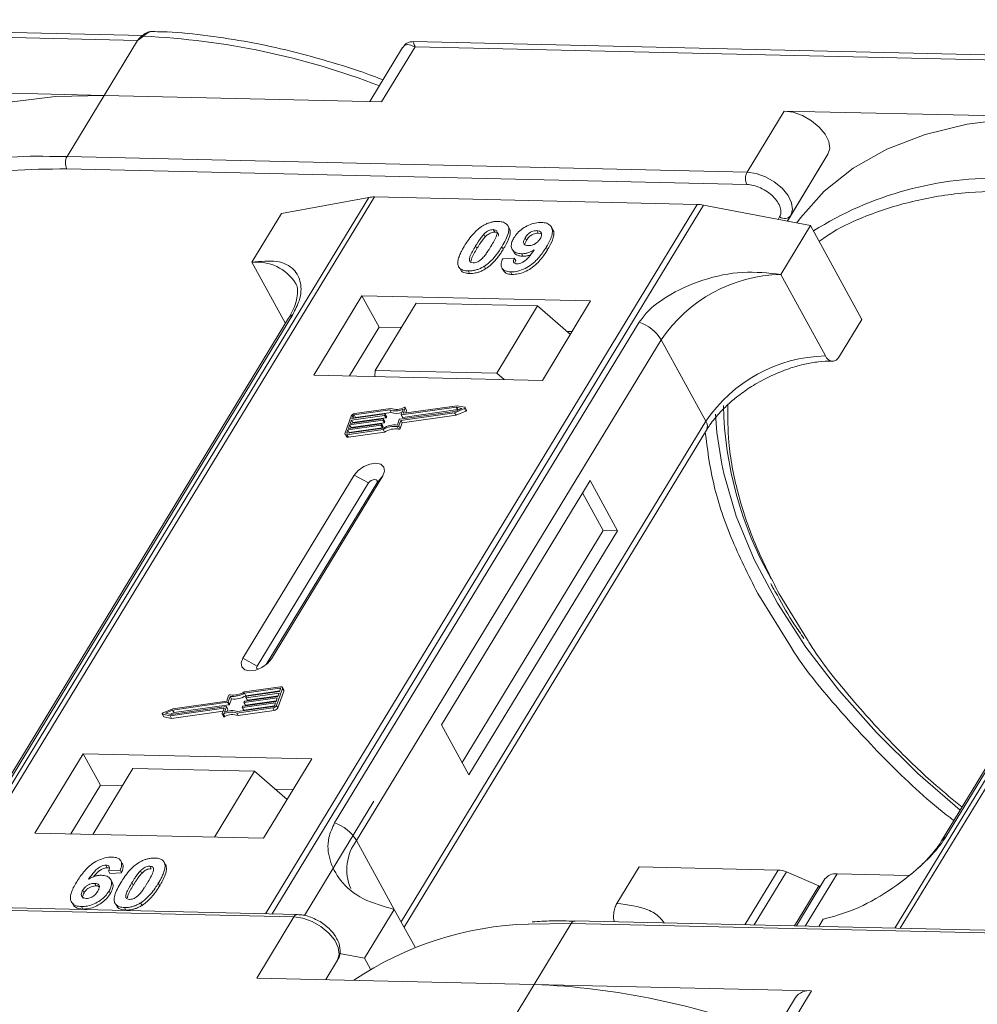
# Model space of a CAD drawing. Header units: millimetres. Extents: x -797 to 677, y 79 to 1112.
# Tile 59 of 75: x 270 to 318, y 879 to 928. Entities that reach past the tile are written whole.
import ezdxf

# ---------------------------------------------------------------- set-up
doc = ezdxf.new("R2010")
doc.units = ezdxf.units.MM

msp = doc.modelspace()

# ---------------------------------------------------------------- linework, layer by layer
at = {"color": 7, "linetype": 'Continuous', "lineweight": 15}
for p, q in [((276.459, 927.389), (241.923, 928.182)), ((242.02, 927.922), (276.203, 927.138)), ((276.203, 927.138), (274.522, 924.375)), ((276.502, 927.348), (276.203, 927.138)), ((324.586, 926.285), (290.049, 927.078)), ((289.52, 926.78), (287.871, 924.069)), ((288.466, 924.055), (290.147, 926.818)), ((290.147, 926.818), (324.33, 926.033)), ((274.522, 924.375), (260.579, 924.695)), ((272.655, 921.306), (274.522, 924.375)), ((274.522, 924.375), (288.466, 924.055)), ((308.705, 923.591), (306.838, 920.522)), ((322.649, 923.271), (308.705, 923.591)), ((272.655, 921.306), (271.767, 921.312)), ((306.838, 920.522), (272.655, 921.306)), ((310.899, 921.416), (308.856, 918.057)), ((309.031, 918.347), (310.899, 921.416)), ((272.641, 920.684), (306.824, 919.9)), ((287.819, 919.25), (266.138, 883.62)), ((266.408, 883.614), (288.104, 919.271)), ((283.441, 918.445), (287.819, 919.25)), ((288.104, 919.271), (304.321, 918.899)), ((304.321, 918.899), (282.624, 883.242)), ((282.957, 883.235), (304.637, 918.864)), ((304.637, 918.864), (310.019, 917.835)), ((283.441, 918.445), (281.947, 915.989)), ((308.469, 918.268), (308.394, 918.146)), ((308.855, 918.057), (309.031, 918.347)), ((335.945, 918.146), (314.265, 882.516)), ((314.534, 882.51), (336.231, 918.167)), ((294.08, 917.631), (294.149, 917.505)), ((294.878, 917.702), (294.809, 917.828)), ((296.335, 917.455), (296.266, 917.581)), ((297.065, 917.636), (296.996, 917.763)), ((308.525, 915.38), (310.019, 917.835)), ((310.019, 917.835), (312.605, 913.107)), ((293.608, 917.397), (293.677, 917.271)), ((295.68, 917.222), (295.749, 917.096)), ((296.335, 917.455), (296.462, 917.429)), ((293.186, 916.807), (293.255, 916.681)), ((294.579, 916.645), (294.51, 916.771)), ((295.026, 916.642), (295.095, 916.516)), ((296.802, 916.616), (296.733, 916.742)), ((294.551, 916.163), (295.135, 916.202)), ((295.135, 916.202), (295.204, 916.076)), ((295.491, 916.418), (295.56, 916.292)), ((281.947, 915.989), (283.63, 912.915)), ((292.391, 915.691), (292.46, 915.564)), ((293.623, 915.788), (293.692, 915.662)), ((294.515, 915.698), (294.584, 915.572)), ((292.816, 915.554), (292.885, 915.427)), ((294.949, 915.505), (295.018, 915.378)), ((310.766, 911.282), (308.525, 915.38)), ((287.478, 914.307), (285.051, 910.317)), ((298.971, 914.043), (287.478, 914.307)), ((287.478, 914.307), (288.341, 912.731)), ((290.201, 913.933), (288.147, 910.557)), ((296.306, 913.793), (290.201, 913.933)), ((294.252, 910.417), (296.306, 913.793)), ((296.306, 913.793), (297.951, 912.366)), ((296.544, 910.053), (298.971, 914.043)), ((283.794, 913.184), (268.481, 888.019)), ((268.695, 888.205), (284.008, 913.371)), ((311.485, 911.266), (312.605, 913.107)), ((301.412, 912.971), (286.099, 887.806)), ((288.341, 912.731), (286.847, 910.276)), ((289.454, 912.705), (288.341, 912.731)), ((298.037, 912.508), (297.78, 912.514)), ((316.822, 887.101), (332.135, 912.267)), ((287.207, 886.929), (302.52, 912.094)), ((304.762, 907.997), (302.52, 912.094)), ((331.92, 912.08), (316.607, 886.914)), ((285.051, 910.317), (296.544, 910.053)), ((288.147, 910.557), (288.123, 910.247)), ((294.252, 910.417), (288.147, 910.557)), ((294.62, 910.097), (294.252, 910.417)), ((292.22, 908.707), (289.461, 908.315)), ((289.561, 908.414), (289.653, 908.67)), ((292.264, 908.781), (289.578, 908.399)), ((289.722, 908.562), (289.653, 908.689)), ((289.653, 908.67), (289.722, 908.544)), ((292.505, 908.647), (292.22, 908.707)), ((292.289, 908.581), (292.22, 908.707)), ((292.652, 908.698), (292.264, 908.781)), ((292.737, 908.562), (292.668, 908.688)), ((286.933, 908.259), (286.627, 907.408)), ((288.608, 908.295), (286.948, 908.059)), ((286.973, 908.13), (288.634, 908.366)), ((287.024, 908.272), (286.973, 908.13)), ((287.017, 907.933), (288.677, 908.169)), ((287.093, 908.147), (287.024, 908.272)), ((288.871, 908.568), (287.083, 908.314)), ((287.083, 908.314), (287.152, 908.188)), ((288.925, 908.643), (287.108, 908.385)), ((287.152, 908.188), (288.94, 908.442)), ((288.677, 908.169), (288.608, 908.295)), ((288.65, 908.352), (288.638, 908.316)), ((288.707, 908.19), (288.638, 908.316)), ((288.719, 908.235), (288.65, 908.361)), ((288.719, 908.225), (288.65, 908.352)), ((288.707, 908.19), (288.719, 908.225)), ((288.94, 908.442), (288.871, 908.568)), ((289.384, 908.102), (292.144, 908.494)), ((289.427, 908.041), (292.137, 908.426)), ((289.444, 908.33), (289.542, 908.604)), ((289.444, 908.32), (289.513, 908.194)), ((289.529, 908.189), (289.461, 908.315)), ((289.496, 907.915), (292.206, 908.3)), ((289.529, 908.189), (292.289, 908.581)), ((289.569, 908.399), (289.561, 908.414)), ((289.675, 908.413), (289.722, 908.544)), ((292.137, 908.426), (292.628, 908.633)), ((292.206, 908.3), (292.137, 908.426)), ((292.144, 908.494), (292.505, 908.647)), ((292.206, 908.3), (292.697, 908.507)), ((292.289, 908.581), (292.329, 908.572)), ((292.628, 908.633), (292.697, 908.507)), ((288.43, 907.799), (286.77, 907.563)), ((286.795, 907.634), (288.455, 907.87)), ((286.859, 907.811), (286.795, 907.634)), ((286.839, 907.437), (288.499, 907.673)), ((288.519, 908.047), (286.859, 907.811)), ((286.928, 907.685), (286.859, 907.811)), ((286.884, 907.882), (288.545, 908.118)), ((286.948, 908.059), (286.884, 907.882)), ((286.916, 907.651), (286.928, 907.685)), ((286.928, 907.685), (288.588, 907.921)), ((287.017, 907.933), (286.948, 908.059)), ((287.005, 907.899), (287.017, 907.933)), ((288.499, 907.673), (288.43, 907.799)), ((288.472, 907.855), (288.459, 907.82)), ((288.528, 907.694), (288.459, 907.82)), ((288.541, 907.738), (288.472, 907.864)), ((288.472, 907.855), (288.541, 907.729)), ((288.588, 907.921), (288.519, 908.047)), ((288.528, 907.694), (288.541, 907.729)), ((288.561, 908.103), (288.548, 908.068)), ((288.617, 907.942), (288.548, 908.068)), ((288.63, 907.986), (288.561, 908.112)), ((288.63, 907.977), (288.561, 908.103)), ((288.617, 907.942), (288.63, 907.977)), ((289.252, 907.726), (289.321, 907.599)), ((289.256, 907.807), (289.355, 908.081)), ((289.329, 907.767), (289.427, 908.041)), ((289.398, 907.641), (289.329, 907.767)), ((289.398, 907.641), (289.496, 907.915)), ((289.496, 907.915), (289.427, 908.041)), ((304.762, 907.997), (289.449, 882.831)), ((286.629, 907.353), (286.697, 907.227)), ((286.77, 907.563), (286.719, 907.421)), ((286.719, 907.421), (286.734, 907.392)), ((286.726, 907.321), (288.543, 907.579)), ((286.795, 907.195), (286.726, 907.321)), ((286.752, 907.392), (288.54, 907.646)), ((286.839, 907.437), (286.77, 907.563)), ((286.795, 907.195), (288.612, 907.453)), ((286.826, 907.403), (286.839, 907.437)), ((288.612, 907.453), (288.543, 907.579)), ((289.592, 882.57), (304.795, 907.556)), ((287.091, 905.291), (281.489, 896.084)), ((282.925, 896.051), (288.528, 905.258)), ((287.091, 905.291), (287.812, 904.901)), ((288.528, 905.258), (288.221, 904.892)), ((287.812, 904.901), (282.209, 895.694)), ((282.669, 895.768), (288.221, 904.892)), ((298.943, 905.019), (291.473, 892.743)), ((300.323, 902.498), (298.943, 905.019)), ((299.604, 902.514), (298.57, 904.405)), ((292.508, 890.852), (299.604, 902.514)), ((292.853, 890.222), (300.323, 902.498)), ((300.323, 902.498), (299.604, 902.514)), ((307.367, 899.346), (309.094, 896.559)), ((309.866, 897.012), (308.444, 899.321)), ((282.209, 895.694), (281.489, 896.084)), ((282.925, 896.051), (282.736, 895.826)), ((283.382, 894.651), (281.565, 894.393)), ((283.356, 894.58), (281.568, 894.326)), ((281.637, 894.2), (281.568, 894.326)), ((281.637, 894.2), (283.35, 894.443)), ((283.313, 894.338), (281.652, 894.103)), ((281.678, 894.173), (283.338, 894.409)), ((283.175, 893.713), (283.481, 894.564)), ((283.244, 893.587), (283.55, 894.438)), ((283.249, 894.161), (283.313, 894.338)), ((283.338, 894.409), (283.389, 894.551)), ((283.382, 894.532), (283.356, 894.58)), ((283.548, 894.493), (283.479, 894.619)), ((283.481, 894.564), (283.55, 894.438)), ((280.724, 893.87), (277.964, 893.478)), ((280.681, 893.931), (277.971, 893.546)), ((280.779, 894.205), (280.681, 893.931)), ((280.793, 893.744), (280.724, 893.87)), ((280.851, 894.165), (280.753, 893.891)), ((280.822, 893.765), (280.753, 893.891)), ((280.822, 893.765), (280.92, 894.039)), ((280.92, 894.039), (280.851, 894.165)), ((283.134, 893.842), (281.474, 893.606)), ((281.5, 893.677), (283.16, 893.913)), ((281.547, 893.869), (281.559, 893.904)), ((281.547, 893.86), (281.616, 893.734)), ((283.224, 894.09), (281.563, 893.854)), ((281.632, 893.728), (281.563, 893.854)), ((281.589, 893.925), (283.249, 894.161)), ((281.632, 893.728), (283.172, 893.947)), ((281.636, 894.117), (281.649, 894.153)), ((281.636, 894.108), (281.705, 893.982)), ((281.721, 893.976), (281.652, 894.103)), ((281.721, 893.976), (283.261, 894.195)), ((283.083, 893.7), (283.134, 893.842)), ((283.16, 893.913), (283.224, 894.09)), ((277.971, 893.546), (277.479, 893.339)), ((277.964, 893.478), (277.603, 893.326)), ((277.603, 893.326), (277.888, 893.265)), ((277.844, 893.192), (280.53, 893.573)), ((277.848, 893.274), (278.033, 893.352)), ((277.888, 893.265), (280.647, 893.657)), ((277.913, 893.065), (280.502, 893.433)), ((278.033, 893.352), (277.964, 893.478)), ((278.033, 893.352), (280.793, 893.744)), ((280.547, 893.559), (280.455, 893.302)), ((280.543, 893.549), (280.53, 893.573)), ((280.664, 893.642), (280.565, 893.368)), ((280.733, 893.526), (280.664, 893.652)), ((280.733, 893.516), (280.664, 893.642)), ((280.695, 893.411), (280.733, 893.516)), ((281.183, 893.329), (282.999, 893.587)), ((281.252, 893.203), (281.183, 893.329)), ((281.237, 893.404), (283.025, 893.658)), ((281.252, 893.203), (283.068, 893.461)), ((281.458, 893.621), (281.47, 893.656)), ((281.458, 893.611), (281.527, 893.485)), ((281.543, 893.48), (281.474, 893.606)), ((281.543, 893.48), (283.083, 893.699)), ((282.999, 893.587), (283.068, 893.461)), ((283.244, 893.587), (283.175, 893.713)), ((277.44, 893.284), (277.509, 893.158)), ((277.456, 893.274), (277.844, 893.192)), ((277.525, 893.148), (277.456, 893.274)), ((277.525, 893.148), (277.913, 893.065)), ((277.913, 893.065), (277.844, 893.192)), ((280.455, 893.284), (280.524, 893.158)), ((280.578, 893.153), (280.509, 893.279)), ((291.473, 892.743), (292.853, 890.222)), ((273.473, 891.289), (271.045, 887.3)), ((284.966, 891.026), (273.473, 891.289)), ((273.473, 891.289), (274.335, 889.713)), ((282.538, 887.036), (284.966, 891.026)), ((275.971, 890.547), (273.954, 887.233)), ((275.971, 890.547), (282.077, 890.407)), ((280.06, 887.093), (282.077, 890.407)), ((282.077, 890.407), (283.721, 888.98)), ((274.335, 889.713), (272.841, 887.258)), ((275.448, 889.688), (274.335, 889.713)), ((284.032, 889.491), (283.108, 889.512)), ((288.079, 888.9), (284.587, 883.161)), ((271.045, 887.3), (282.538, 887.036)), ((287.207, 886.929), (289.104, 883.462)), ((275.432, 885.771), (275.363, 885.897)), ((277.493, 885.893), (277.487, 885.904)), ((274.609, 885.683), (274.678, 885.557)), ((275.328, 885.431), (274.744, 885.392)), ((274.744, 885.392), (274.813, 885.266)), ((275.328, 885.431), (275.397, 885.305)), ((276.41, 885.273), (276.341, 885.399)), ((276.813, 885.632), (276.882, 885.506)), ((277.566, 885.774), (277.635, 885.648)), ((300.289, 883.76), (301.409, 885.602)), ((301.409, 885.602), (308.394, 885.441)), ((308.394, 885.441), (306.719, 882.689)), ((274.813, 885.266), (275.397, 885.305)), ((274.922, 884.824), (274.853, 884.95)), ((308.812, 885.343), (307.191, 882.678)), ((308.812, 885.343), (310.443, 884.647)), ((310.745, 884.99), (309.309, 882.63)), ((309.755, 882.62), (311.355, 885.249)), ((314.931, 885.167), (311.355, 885.249)), ((273.446, 884.426), (273.515, 884.3)), ((274.045, 884.77), (274.114, 884.644)), ((275.918, 884.806), (275.987, 884.68)), ((277.244, 884.775), (277.313, 884.649)), ((309.217, 882.632), (310.443, 884.647)), ((310.487, 884.566), (310.443, 884.647)), ((284.238, 883.205), (250.055, 883.989)), ((274.765, 884.385), (274.834, 884.258)), ((249.872, 883.865), (284.055, 883.08)), ((272.881, 883.834), (272.95, 883.708)), ((273.375, 883.605), (273.444, 883.479)), ((275.068, 883.768), (275.137, 883.642)), ((275.549, 883.555), (275.618, 883.429)), ((276.356, 883.789), (276.425, 883.663)), ((289.104, 883.462), (287.61, 881.007)), ((289.104, 883.462), (290.146, 881.557)), ((284.055, 883.08), (282.188, 880.011)), ((310.432, 882.604), (310.653, 882.968)), ((295.839, 882.722), (297.999, 882.761)), ((296.131, 879.692), (297.999, 882.761)), ((297.999, 882.761), (332.182, 881.976)), ((332.364, 882.101), (298.181, 882.885)), ((286.347, 881.249), (287.61, 881.007)), ((287.61, 881.007), (287.909, 880.46)), ((286.249, 880.905), (285.657, 879.932)), ((285.657, 879.932), (286.249, 880.905)), ((282.188, 880.011), (296.131, 879.692)), ((296.131, 879.692), (294.451, 876.929)), ((310.075, 879.372), (296.131, 879.692)), ((309.261, 879.026), (307.393, 875.955)), ((308.394, 876.609), (310.075, 879.372))]:
    msp.add_line(p, q, dxfattribs=at)
at = {"color": 7, "linetype": 'Continuous', "lineweight": 15, "flags": 128}
for points in [[(276.502, 927.348), (276.486, 927.358), (276.471, 927.366), (276.457, 927.371), (276.446, 927.373), (276.437, 927.372), (276.429, 927.369), (276.424, 927.362), (276.421, 927.353)], [(274.522, 924.375), (272.07, 924.317), (269.772, 924.029), (267.652, 923.512), (265.734, 922.774), (264.038, 921.822), (262.585, 920.667), (261.388, 919.321), (261.209, 919.07)], [(310.899, 921.416), (310.987, 921.707), (310.939, 922.052), (310.757, 922.421), (310.458, 922.782), (310.068, 923.105), (309.62, 923.36), (309.152, 923.527), (308.705, 923.591)], [(322.649, 923.271), (320.197, 923.213), (317.898, 922.924), (315.778, 922.408), (313.86, 921.67), (312.165, 920.718), (310.711, 919.563), (309.515, 918.216), (309.335, 917.966)], [(309.031, 918.347), (309.12, 918.638), (309.071, 918.983), (308.89, 919.352), (308.591, 919.713), (308.201, 920.036), (307.752, 920.291), (307.285, 920.458), (306.838, 920.522)], [(289.599, 908.693), (289.611, 908.697), (289.623, 908.7), (289.634, 908.699), (289.643, 908.697), (289.65, 908.693), (289.654, 908.687), (289.655, 908.679), (289.653, 908.67)], [(292.652, 908.698), (292.661, 908.695), (292.667, 908.688), (292.67, 908.68), (292.668, 908.67), (292.662, 908.659), (292.653, 908.649), (292.642, 908.64), (292.628, 908.633)], [(288.634, 908.366), (288.638, 908.366), (288.642, 908.366), (288.645, 908.365), (288.648, 908.363), (288.65, 908.361), (288.651, 908.358), (288.651, 908.355), (288.65, 908.352)], [(289.461, 908.315), (289.456, 908.315), (289.452, 908.315), (289.449, 908.316), (289.446, 908.318), (289.444, 908.32), (289.443, 908.323), (289.443, 908.326), (289.444, 908.33)], [(289.578, 908.399), (289.573, 908.399), (289.569, 908.399), (289.566, 908.4), (289.563, 908.402), (289.561, 908.404), (289.56, 908.407), (289.56, 908.41), (289.561, 908.414)], [(292.697, 908.507), (292.711, 908.514), (292.722, 908.523), (292.731, 908.533), (292.737, 908.544), (292.739, 908.554), (292.737, 908.562)], [(305.56, 905.846), (305.317, 907.438), (305.253, 908.361)], [(288.455, 907.87), (288.46, 907.87), (288.464, 907.869), (288.467, 907.868), (288.47, 907.867), (288.472, 907.864), (288.473, 907.862), (288.473, 907.858), (288.472, 907.855)], [(288.545, 908.118), (288.549, 908.118), (288.553, 908.118), (288.556, 908.117), (288.559, 908.115), (288.561, 908.113), (288.562, 908.11), (288.562, 908.107), (288.561, 908.103)], [(286.726, 907.321), (286.7, 907.319), (286.677, 907.322), (286.656, 907.328), (286.64, 907.338), (286.629, 907.352), (286.623, 907.369), (286.622, 907.388), (286.627, 907.408)], [(286.719, 907.421), (286.717, 907.414), (286.717, 907.408), (286.719, 907.402), (286.723, 907.398), (286.728, 907.394), (286.735, 907.392), (286.743, 907.391), (286.752, 907.392)], [(288.528, 905.258), (288.616, 905.494), (288.581, 905.697), (288.429, 905.836), (288.183, 905.889), (287.879, 905.848), (287.565, 905.721), (287.289, 905.525), (287.091, 905.291)], [(317.539, 888.445), (315.412, 890.296), (313.33, 892.35), (311.449, 894.474), (309.788, 896.648), (308.365, 898.847), (307.196, 901.049), (306.292, 903.23), (305.663, 905.367), (305.56, 905.846)], [(288.221, 904.892), (288.246, 904.959), (288.236, 905.017), (288.193, 905.056), (288.123, 905.072), (288.036, 905.06), (287.947, 905.024), (287.868, 904.968), (287.812, 904.901)], [(281.489, 896.084), (281.4, 895.848), (281.435, 895.646), (281.587, 895.507), (281.833, 895.454), (282.137, 895.494), (282.451, 895.622), (282.728, 895.818), (282.925, 896.051)], [(282.209, 895.694), (282.184, 895.627), (282.194, 895.569), (282.237, 895.53), (282.242, 895.528)], [(283.389, 894.551), (283.391, 894.558), (283.391, 894.564), (283.388, 894.57), (283.385, 894.574), (283.379, 894.578), (283.373, 894.58), (283.365, 894.581), (283.356, 894.58)], [(283.382, 894.651), (283.408, 894.653), (283.431, 894.65), (283.451, 894.644), (283.468, 894.634), (283.479, 894.62), (283.485, 894.603), (283.486, 894.584), (283.481, 894.564)], [(281.563, 893.854), (281.559, 893.854), (281.555, 893.854), (281.552, 893.855), (281.549, 893.857), (281.547, 893.859), (281.546, 893.862), (281.546, 893.865), (281.547, 893.869)], [(281.652, 894.103), (281.648, 894.102), (281.644, 894.103), (281.641, 894.104), (281.638, 894.105), (281.636, 894.108), (281.635, 894.111), (281.635, 894.114), (281.636, 894.117)], [(277.456, 893.274), (277.446, 893.278), (277.44, 893.284), (277.438, 893.293), (277.44, 893.302), (277.445, 893.313), (277.454, 893.323), (277.466, 893.332), (277.479, 893.339)], [(280.53, 893.573), (280.535, 893.573), (280.539, 893.573), (280.542, 893.572), (280.545, 893.57), (280.546, 893.568), (280.547, 893.565), (280.548, 893.562), (280.547, 893.559)], [(280.647, 893.657), (280.652, 893.657), (280.656, 893.657), (280.659, 893.656), (280.662, 893.654), (280.664, 893.652), (280.665, 893.649), (280.665, 893.646), (280.664, 893.642)], [(281.474, 893.606), (281.47, 893.606), (281.466, 893.606), (281.462, 893.607), (281.46, 893.609), (281.458, 893.611), (281.457, 893.614), (281.457, 893.617), (281.458, 893.621)], [(280.509, 893.279), (280.497, 893.275), (280.485, 893.273), (280.474, 893.273), (280.465, 893.275), (280.458, 893.279), (280.454, 893.286), (280.453, 893.293), (280.455, 893.302)], [(280.524, 893.158), (280.527, 893.153), (280.534, 893.149), (280.543, 893.147), (280.554, 893.147), (280.566, 893.149), (280.578, 893.153)], [(284.055, 883.08), (284.502, 883.017), (284.97, 882.85), (285.418, 882.594), (285.808, 882.272), (286.107, 881.91), (286.289, 881.541), (286.337, 881.196), (286.249, 880.905)]]:
    msp.add_lwpolyline(points, dxfattribs=at)
at = {"color": 7, "linetype": 'Continuous', "lineweight": 15}
for centre, radius, start, end in [((274.807, 889.78), 37.606, 68.8867, 87.4164), ((271.219, 904.135), 17.186, 88.173, 122.2769), ((273.248, 920.982), 0.676, 151.2883, 206.0774), ((307.431, 920.197), 0.676, 151.2883, 206.0774), ((319.346, 903.031), 17.186, 88.173, 122.2769), ((288.064, 917.868), 1.404, 88.3644, 100.0749), ((304.269, 916.977), 1.923, 78.9596, 88.4511), ((308.71, 918.595), 0.406, 233.4992, 322.3259), ((282.188, 913.682), 2.32, 32.7281, 95.9449), ((308.693, 907.942), 7.439, 91.2925, 146.0732), ((284.206, 912.927), 0.486, 114.0472, 148.0355), ((300.77, 911.022), 2.052, 31.4947, 71.765), ((310.934, 903.845), 7.439, 91.2925, 146.0732), ((289.207, 909.412), 0.819, 249.8549, 298.6145), ((324.464, 909.275), 18.828, 181.473, 209.2705), ((287.138, 908.158), 0.229, 97.4207, 153.8527), ((287.093, 908.239), 0.0762, 97.4207, 153.8527), ((287.162, 908.112), 0.0769, 97.5763, 152.4403), ((288.603, 908.333), 0.0381, 277.4207, 333.8527), ((288.672, 908.207), 0.0381, 277.4207, 333.8527), ((288.709, 908.23), 0.011, 336.9348, 26.0002), ((289.162, 909.427), 0.907, 251.2927, 294.8085), ((289.222, 909.244), 0.85, 250.6487, 287.8017), ((289.525, 908.203), 0.0149, 216.6597, 287.1115), ((289.703, 908.553), 0.0214, 336.1246, 26.8104), ((288.425, 907.836), 0.0381, 277.4207, 333.8527), ((288.494, 907.71), 0.0381, 277.4207, 333.8527), ((288.514, 908.085), 0.0381, 277.4207, 333.8527), ((289.143, 906.64), 1.173, 84.4424, 120.9301), ((288.531, 907.733), 0.011, 336.9348, 26.0002), ((289.085, 906.742), 0.998, 80.3986, 122.9491), ((288.583, 907.959), 0.0381, 277.4207, 333.8527), ((288.62, 907.982), 0.011, 336.9348, 26.0002), ((289.262, 907.798), 0.0736, 261.7629, 334.647), ((289.389, 908.065), 0.0381, 97.4207, 153.8527), ((304.42, 907.749), 0.422, 332.7392, 35.9387), ((286.769, 907.28), 0.0892, 216.6597, 287.1115), ((289.154, 906.616), 0.998, 80.3986, 122.9491), ((289.331, 907.672), 0.0736, 261.7629, 334.647), ((280.965, 895.333), 1.173, 264.4424, 300.9301), ((281.022, 895.23), 0.998, 260.3986, 302.9491), ((283.489, 894.464), 0.0661, 336.9348, 26.0002), ((280.719, 893.907), 0.0381, 277.4207, 333.8527), ((280.846, 894.174), 0.0736, 81.7629, 154.647), ((281.034, 895.207), 1.173, 264.4424, 300.9301), ((281.594, 893.887), 0.0381, 97.4207, 153.8527), ((281.683, 894.136), 0.0381, 97.4207, 153.8527), ((281.717, 893.991), 0.0149, 216.6597, 287.1115), ((280.901, 892.56), 0.819, 69.8549, 118.6145), ((280.946, 892.545), 0.907, 71.2927, 114.8085), ((280.723, 893.521), 0.011, 336.9348, 26.0002), ((280.788, 893.781), 0.0381, 277.4207, 333.8527), ((281.504, 893.639), 0.0381, 97.4207, 153.8527), ((281.539, 893.494), 0.0149, 216.6597, 287.1115), ((281.628, 893.742), 0.0149, 216.6597, 287.1115), ((282.97, 893.814), 0.229, 277.4207, 333.8527), ((283.015, 893.734), 0.0762, 277.4207, 333.8527), ((283.039, 893.688), 0.229, 277.4207, 333.8527), ((277.528, 893.169), 0.0212, 210.2186, 262.8226), ((280.97, 892.434), 0.819, 69.8549, 118.6145), ((285.457, 885.856), 2.052, 31.4947, 71.765), ((289.153, 885.466), 2.434, 143.0587, 202.974), ((317.02, 886.657), 0.486, 114.0436, 148.1804), ((308.344, 884.288), 1.154, 66.0507, 87.522), ((311.275, 884.59), 0.664, 83.0653, 142.99), ((284.247, 882.995), 0.21, 92.0598, 156.0028), ((296.308, 866.257), 16.472, 91.6287, 124.0831), ((298.198, 882.665), 0.221, 94.3757, 154.3004), ((294.555, 841.835), 37.889, 68.9709, 87.6149), ((309.959, 878.514), 0.865, 82.2958, 143.7595)]:
    msp.add_arc(centre, radius, start, end, dxfattribs=at)
for points, knots in [([(276.917, 927.591), (276.873, 927.588), (276.779, 927.582), (276.61, 927.508), (276.498, 927.422), (276.429, 927.368)], [0, 0, 0, 0, 0.249637, 0.538323, 1, 1, 1, 1]), ([(276.958, 927.591), (276.954, 927.593), (276.914, 927.604), (276.833, 927.581), (276.72, 927.532), (276.61, 927.451), (276.536, 927.38), (276.502, 927.348)], [0, 0, 0, 0, 0.0330436, 0.2854264, 0.5318753, 0.785768, 1, 1, 1, 1]), ([(288.534, 925.16), (288.279, 925.257), (287.345, 925.615), (285.711, 926.126), (283.635, 926.686), (281.542, 927.124), (279.467, 927.423), (277.931, 927.575), (277.115, 927.58), (276.957, 927.582)], [0, 0, 0, 0, 0.0642572, 0.235538, 0.4114542, 0.5906981, 0.772379, 0.9558843, 1, 1, 1, 1]), ([(276.436, 927.372), (276.423, 927.362), (276.398, 927.344), (276.372, 927.325), (276.36, 927.315)], [0, 0, 0, 0, 0.518796, 1, 1, 1, 1]), ([(290.047, 927.078), (289.983, 927.074), (289.873, 927.067), (289.69, 926.982), (289.606, 926.886), (289.56, 926.833)], [0, 0, 0, 0, 0.389383, 0.666862, 1, 1, 1, 1]), ([(290.048, 927.071), (290.048, 927.073), (290.047, 927.097), (290.07, 927.015), (290.121, 926.883), (290.147, 926.818)], [0, 0, 0, 0, 0.044603, 0.521109, 1, 1, 1, 1]), ([(290.147, 926.818), (290.007, 926.874), (289.79, 926.962), (289.595, 926.894), (289.525, 926.78), (289.492, 926.729)], [0, 0, 0, 0, 0.498413, 0.772928, 1, 1, 1, 1]), ([(262.33, 918.139), (262.553, 918.298), (263.261, 918.802), (264.85, 919.526), (267.106, 920.231), (269.77, 920.66), (271.693, 920.676), (272.641, 920.684)], [0, 0, 0, 0, 0.088375, 0.281114, 0.527622, 0.767417, 1, 1, 1, 1]), ([(306.824, 919.9), (306.931, 919.89), (307.151, 919.87), (307.513, 919.738), (307.855, 919.542), (308.149, 919.298), (308.376, 919.026), (308.515, 918.743), (308.557, 918.475), (308.498, 918.336), (308.469, 918.268)], [0, 0, 0, 0, 0.1222496, 0.25, 0.3777504, 0.5, 0.6222496, 0.75, 0.8777504, 1, 1, 1, 1]), ([(310.456, 917.035), (310.679, 917.193), (311.388, 917.698), (312.976, 918.422), (315.233, 919.127), (317.897, 919.556), (319.82, 919.572), (320.767, 919.58)], [0, 0, 0, 0, 0.088375, 0.281114, 0.527622, 0.767417, 1, 1, 1, 1]), ([(292.634, 916.819), (292.685, 916.901), (292.802, 917.087), (293.052, 917.411), (293.31, 917.668), (293.502, 917.792), (293.522, 917.806)], [0, 0, 0, 0, 0.236731, 0.537555, 0.949668, 1, 1, 1, 1]), ([(293.522, 917.806), (293.573, 917.836), (293.676, 917.897), (293.84, 917.965), (294.007, 918.013), (294.143, 918.034), (294.25, 918.04), (294.303, 918.04), (294.329, 918.04)], [0, 0, 0, 0, 0.193776, 0.3936, 0.587864, 0.788908, 0.894169, 1, 1, 1, 1]), ([(293.608, 917.397), (293.651, 917.44), (293.72, 917.508), (293.845, 917.583), (293.959, 917.622), (294.036, 917.63), (294.076, 917.631), (294.08, 917.631)], [0, 0, 0, 0, 0.334804, 0.542561, 0.750382, 0.970721, 1, 1, 1, 1]), ([(294.08, 917.631), (294.119, 917.627), (294.189, 917.619), (294.255, 917.57), (294.281, 917.477), (294.247, 917.307), (294.125, 917.066), (294.015, 916.882), (293.96, 916.789)], [0, 0, 0, 0, 0.104614, 0.188814, 0.273512, 0.444127, 0.719481, 1, 1, 1, 1]), ([(294.329, 918.04), (294.423, 918.032), (294.61, 918.015), (294.789, 917.887), (294.875, 917.702), (294.831, 917.33), (294.646, 917.008), (294.51, 916.771)], [0, 0, 0, 0, 0.147566, 0.296688, 0.431278, 0.580404, 1, 1, 1, 1]), ([(294.579, 916.645), (294.627, 916.727), (294.777, 916.983), (294.922, 917.32), (294.944, 917.598), (294.883, 917.674), (294.866, 917.694)], [0, 0, 0, 0, 0.220552, 0.687786, 0.91457, 1, 1, 1, 1]), ([(295.113, 917.21), (295.169, 917.293), (295.281, 917.458), (295.542, 917.689), (295.854, 917.866), (296.193, 917.979), (296.397, 917.986), (296.504, 917.99)], [0, 0, 0, 0, 0.197927, 0.397728, 0.597413, 0.790584, 1, 1, 1, 1]), ([(295.68, 917.222), (295.715, 917.275), (295.772, 917.36), (295.892, 917.468), (296.011, 917.532), (296.141, 917.575), (296.221, 917.579), (296.266, 917.581)], [0, 0, 0, 0, 0.2913202, 0.4655393, 0.6416315, 0.798664, 1, 1, 1, 1]), ([(296.266, 917.581), (296.312, 917.575), (296.405, 917.564), (296.486, 917.49), (296.519, 917.391), (296.492, 917.277), (296.451, 917.203), (296.432, 917.169)], [0, 0, 0, 0, 0.207955, 0.420406, 0.62732, 0.827707, 1, 1, 1, 1]), ([(296.504, 917.99), (296.597, 917.982), (296.784, 917.964), (296.967, 917.834), (297.063, 917.642), (297.035, 917.309), (296.884, 916.996), (296.754, 916.778), (296.733, 916.742)], [0, 0, 0, 0, 0.148288, 0.297745, 0.443713, 0.607791, 0.934708, 1, 1, 1, 1]), ([(296.802, 916.616), (296.85, 916.698), (296.995, 916.945), (297.123, 917.279), (297.131, 917.543), (297.068, 917.615), (297.055, 917.63)], [0, 0, 0, 0, 0.2271221, 0.6848597, 0.9348975, 1, 1, 1, 1]), ([(293.186, 916.807), (293.212, 916.848), (293.262, 916.929), (293.334, 917.04), (293.401, 917.139), (293.464, 917.226), (293.531, 917.313), (293.582, 917.369), (293.608, 917.397)], [0, 0, 0, 0, 0.205942, 0.411959, 0.558149, 0.704502, 0.851801, 1, 1, 1, 1]), ([(293.255, 916.681), (293.281, 916.722), (293.331, 916.803), (293.403, 916.914), (293.47, 917.013), (293.533, 917.1), (293.6, 917.186), (293.651, 917.243), (293.677, 917.271)], [0, 0, 0, 0, 0.2059417, 0.4119594, 0.558149, 0.7045024, 0.8518015, 1, 1, 1, 1]), ([(293.677, 917.271), (293.72, 917.313), (293.789, 917.382), (293.914, 917.457), (294.028, 917.496), (294.105, 917.504), (294.145, 917.505), (294.149, 917.505)], [0, 0, 0, 0, 0.334804, 0.542561, 0.750382, 0.970721, 1, 1, 1, 1]), ([(294.149, 917.505), (294.188, 917.501), (294.258, 917.493), (294.323, 917.443), (294.346, 917.376), (294.334, 917.322), (294.328, 917.296)], [0, 0, 0, 0, 0.293658, 0.530016, 0.767769, 1, 1, 1, 1]), ([(295.491, 916.418), (295.399, 916.427), (295.212, 916.447), (295.041, 916.586), (294.963, 916.778), (294.996, 916.998), (295.078, 917.146), (295.113, 917.21)], [0, 0, 0, 0, 0.210189, 0.421773, 0.623603, 0.837034, 1, 1, 1, 1]), ([(295.834, 916.825), (295.787, 916.829), (295.701, 916.838), (295.619, 916.898), (295.588, 916.981), (295.608, 917.093), (295.653, 917.174), (295.68, 917.222)], [0, 0, 0, 0, 0.213937, 0.398075, 0.583091, 0.751666, 1, 1, 1, 1]), ([(295.667, 916.874), (295.669, 916.9), (295.677, 916.971), (295.721, 917.047), (295.749, 917.096)], [0, 0, 0, 0, 0.366323, 1, 1, 1, 1]), ([(295.749, 917.096), (295.784, 917.149), (295.841, 917.234), (295.961, 917.342), (296.08, 917.406), (296.21, 917.449), (296.29, 917.453), (296.335, 917.455)], [0, 0, 0, 0, 0.29132, 0.465539, 0.641632, 0.798664, 1, 1, 1, 1]), ([(296.432, 917.169), (296.399, 917.12), (296.344, 917.039), (296.219, 916.937), (296.092, 916.871), (295.957, 916.829), (295.875, 916.826), (295.834, 916.825)], [0, 0, 0, 0, 0.2673945, 0.4472142, 0.6271221, 0.8130653, 1, 1, 1, 1]), ([(292.312, 915.821), (292.304, 915.855), (292.288, 915.923), (292.299, 916.071), (292.349, 916.261), (292.439, 916.469), (292.537, 916.656), (292.602, 916.765), (292.634, 916.819)], [0, 0, 0, 0, 0.1184406, 0.2393457, 0.4595932, 0.6849248, 0.8422399, 1, 1, 1, 1]), ([(293.065, 915.963), (293.019, 915.969), (292.945, 915.979), (292.886, 916.035), (292.868, 916.13), (292.904, 916.3), (293.029, 916.54), (293.134, 916.717), (293.186, 916.807)], [0, 0, 0, 0, 0.1253702, 0.2022903, 0.2791788, 0.4647576, 0.7305818, 1, 1, 1, 1]), ([(292.958, 916.048), (292.962, 916.082), (292.977, 916.198), (293.101, 916.415), (293.204, 916.592), (293.255, 916.681)], [0, 0, 0, 0, 0.166989, 0.580698, 1, 1, 1, 1]), ([(293.96, 916.789), (293.935, 916.748), (293.884, 916.666), (293.813, 916.555), (293.745, 916.456), (293.682, 916.369), (293.615, 916.282), (293.563, 916.225), (293.537, 916.196)], [0, 0, 0, 0, 0.20527, 0.410616, 0.55715, 0.703844, 0.851471, 1, 1, 1, 1]), ([(294.51, 916.771), (294.458, 916.689), (294.341, 916.503), (294.097, 916.186), (293.84, 915.931), (293.651, 915.806), (293.623, 915.788)], [0, 0, 0, 0, 0.237281, 0.538591, 0.932677, 1, 1, 1, 1]), ([(293.692, 915.662), (293.74, 915.694), (293.838, 915.76), (294.001, 915.899), (294.174, 916.078), (294.334, 916.279), (294.468, 916.469), (294.542, 916.586), (294.579, 916.645)], [0, 0, 0, 0, 0.118595, 0.239509, 0.447458, 0.659935, 0.829685, 1, 1, 1, 1]), ([(296.733, 916.742), (296.681, 916.66), (296.525, 916.414), (296.252, 916.074), (295.862, 915.767), (295.5, 915.587), (295.183, 915.508), (295.011, 915.506), (294.949, 915.505)], [0, 0, 0, 0, 0.142337, 0.429127, 0.589943, 0.751205, 0.909895, 1, 1, 1, 1]), ([(295.018, 915.378), (295.119, 915.382), (295.321, 915.39), (295.656, 915.499), (295.986, 915.677), (296.363, 915.992), (296.616, 916.321), (296.764, 916.556), (296.802, 916.616)], [0, 0, 0, 0, 0.14324, 0.28761, 0.430449, 0.591135, 0.89544, 1, 1, 1, 1]), ([(295.269, 915.912), (295.31, 915.915), (295.392, 915.92), (295.538, 915.978), (295.702, 916.08), (295.916, 916.3), (296.046, 916.485), (296.136, 916.611)], [0, 0, 0, 0, 0.112015, 0.224355, 0.367768, 0.565827, 1, 1, 1, 1]), ([(296.136, 916.611), (296.084, 916.582), (295.98, 916.523), (295.841, 916.471), (295.731, 916.441), (295.65, 916.426), (295.569, 916.418), (295.517, 916.418), (295.491, 916.418)], [0, 0, 0, 0, 0.243491, 0.496266, 0.61821, 0.741704, 0.870158, 1, 1, 1, 1]), ([(284.008, 913.371), (284.126, 913.606), (284.427, 914.205), (284.44, 915), (284.084, 915.705), (283.27, 916.12), (282.387, 916.033), (281.947, 915.989)], [0, 0, 0, 0, 0.125713, 0.321276, 0.524466, 0.763484, 1, 1, 1, 1]), ([(293.537, 916.196), (293.494, 916.154), (293.425, 916.086), (293.301, 916.011), (293.189, 915.973), (293.111, 915.963), (293.071, 915.963), (293.065, 915.963)], [0, 0, 0, 0, 0.333678, 0.540413, 0.747264, 0.961209, 1, 1, 1, 1]), ([(294.949, 915.505), (294.856, 915.514), (294.687, 915.53), (294.529, 915.647), (294.46, 915.823), (294.489, 916.007), (294.537, 916.13), (294.551, 916.163)], [0, 0, 0, 0, 0.2427882, 0.4388655, 0.6348012, 0.9009361, 1, 1, 1, 1]), ([(295.135, 916.202), (295.114, 916.153), (295.083, 916.077), (295.094, 915.988), (295.14, 915.938), (295.205, 915.916), (295.251, 915.913), (295.269, 915.912)], [0, 0, 0, 0, 0.3447142, 0.5290593, 0.7142089, 0.8921959, 1, 1, 1, 1]), ([(295.107, 916.522), (295.12, 916.493), (295.162, 916.398), (295.323, 916.312), (295.49, 916.298), (295.56, 916.292)], [0, 0, 0, 0, 0.20752, 0.66568, 1, 1, 1, 1]), ([(295.164, 915.935), (295.167, 915.961), (295.171, 916.006), (295.194, 916.055), (295.204, 916.076)], [0, 0, 0, 0, 0.569737, 1, 1, 1, 1]), ([(295.56, 916.292), (295.61, 916.293), (295.71, 916.295), (295.843, 916.324), (295.921, 916.351), (295.943, 916.359)], [0, 0, 0, 0, 0.409454, 0.83528, 1, 1, 1, 1]), ([(292.816, 915.554), (292.769, 915.556), (292.674, 915.561), (292.548, 915.591), (292.44, 915.642), (292.373, 915.705), (292.333, 915.767), (292.319, 915.803), (292.312, 915.821)], [0, 0, 0, 0, 0.192635, 0.388697, 0.582015, 0.783044, 0.890959, 1, 1, 1, 1]), ([(293.623, 915.788), (293.572, 915.758), (293.469, 915.697), (293.305, 915.628), (293.138, 915.581), (293.003, 915.56), (292.895, 915.553), (292.843, 915.553), (292.816, 915.554)], [0, 0, 0, 0, 0.193769, 0.393564, 0.587886, 0.789131, 0.894283, 1, 1, 1, 1]), ([(292.885, 915.427), (292.934, 915.428), (293.032, 915.428), (293.191, 915.451), (293.357, 915.496), (293.497, 915.553), (293.609, 915.611), (293.664, 915.645), (293.692, 915.662)], [0, 0, 0, 0, 0.193594, 0.390501, 0.584817, 0.78683, 0.892868, 1, 1, 1, 1]), ([(292.464, 915.567), (292.476, 915.553), (292.511, 915.514), (292.603, 915.471), (292.708, 915.443), (292.806, 915.431), (292.859, 915.429), (292.885, 915.427)], [0, 0, 0, 0, 0.143925, 0.415852, 0.697483, 0.848301, 1, 1, 1, 1]), ([(294.587, 915.574), (294.623, 915.526), (294.692, 915.434), (294.866, 915.387), (294.98, 915.381), (295.018, 915.378)], [0, 0, 0, 0, 0.4158523, 0.8021376, 1, 1, 1, 1]), ([(308.525, 915.38), (307.894, 915.448), (306.633, 915.585), (304.587, 915.161), (302.953, 914.411), (301.89, 913.625), (301.541, 913.148), (301.412, 912.971)], [0, 0, 0, 0, 0.249096, 0.498243, 0.745205, 0.90541, 1, 1, 1, 1]), ([(284.131, 914.934), (284.143, 914.918), (284.212, 914.826), (284.248, 914.621), (284.231, 914.217), (284.097, 913.736), (283.891, 913.364), (283.791, 913.184)], [0, 0, 0, 0, 0.054359, 0.333223, 0.559722, 0.78604, 1, 1, 1, 1]), ([(311.485, 911.266), (311.439, 911.203), (311.347, 911.079), (311.176, 911.004), (311.004, 911.025), (310.862, 911.129), (310.794, 911.239), (310.766, 911.282)], [0, 0, 0, 0, 0.2146939, 0.4293877, 0.6440816, 0.8587754, 1, 1, 1, 1]), ([(307.55, 910.031), (307.9, 910.207), (308.392, 910.454), (309.13, 910.712), (309.744, 910.883), (310.427, 910.992), (310.894, 911.033), (311.102, 911.015), (311.117, 911.013)], [0, 0, 0, 0, 0.288391, 0.40474, 0.594322, 0.785544, 0.984773, 1, 1, 1, 1]), ([(304.811, 907.558), (304.86, 907.643), (305.03, 907.943), (305.438, 908.421), (305.965, 908.935), (306.519, 909.384), (307.046, 909.745), (307.415, 909.955), (307.55, 910.031)], [0, 0, 0, 0, 0.097286, 0.340622, 0.525469, 0.686972, 0.885597, 1, 1, 1, 1]), ([(308.444, 899.321), (308.015, 900.166), (307.144, 901.882), (306.31, 904.442), (305.863, 906.782), (305.865, 908.201), (305.865, 908.823)], [0, 0, 0, 0, 0.255322, 0.518562, 0.789217, 1, 1, 1, 1]), ([(304.729, 907.447), (304.836, 906.615), (305.058, 904.901), (305.946, 902.17), (306.895, 900.284), (307.367, 899.346)], [0, 0, 0, 0, 0.321295, 0.662487, 1, 1, 1, 1]), ([(308.022, 899.849), (308.052, 899.786), (308.145, 899.586), (308.269, 899.386), (308.354, 899.249)], [0, 0, 0, 0, 0.317467, 1, 1, 1, 1]), ([(308.354, 899.249), (308.627, 898.752), (309.026, 898.028), (309.53, 897.31), (309.688, 897.084)], [0, 0, 0, 0, 0.685846, 1, 1, 1, 1]), ([(317.635, 888.603), (317.197, 888.963), (316.018, 889.931), (314.078, 891.797), (311.945, 894.168), (310.49, 895.99), (309.912, 896.937), (309.866, 897.012)], [0, 0, 0, 0, 0.139905, 0.376826, 0.679842, 0.974606, 1, 1, 1, 1]), ([(309.094, 896.559), (309.097, 896.553), (309.695, 895.589), (311.265, 893.669), (313.844, 890.883), (315.885, 888.949), (317.097, 888.026), (317.225, 887.929)], [0, 0, 0, 0, 0.001708, 0.316913, 0.637904, 0.961869, 1, 1, 1, 1]), ([(286.099, 887.806), (285.988, 887.559), (285.703, 886.93), (285.812, 885.912), (286.37, 884.837), (287.46, 883.918), (288.558, 883.614), (289.104, 883.462)], [0, 0, 0, 0, 0.125713, 0.321276, 0.524466, 0.763484, 1, 1, 1, 1]), ([(310.653, 882.968), (311.171, 883.105), (312.208, 883.379), (313.955, 884.349), (315.392, 885.458), (316.357, 886.423), (316.696, 886.917), (316.822, 887.101)], [0, 0, 0, 0, 0.249096, 0.498243, 0.745205, 0.90541, 1, 1, 1, 1]), ([(316.605, 886.914), (316.602, 886.907), (316.508, 886.724), (316.193, 886.321), (315.792, 885.863), (315.499, 885.607), (315.421, 885.539)], [0, 0, 0, 0, 0.014876, 0.423831, 0.846052, 1, 1, 1, 1]), ([(273.146, 884.853), (273.197, 884.935), (273.354, 885.181), (273.626, 885.521), (274.016, 885.828), (274.378, 886.008), (274.695, 886.087), (274.867, 886.089), (274.929, 886.09)], [0, 0, 0, 0, 0.142337, 0.429127, 0.589943, 0.751205, 0.909895, 1, 1, 1, 1]), ([(274.929, 886.09), (275.023, 886.082), (275.192, 886.066), (275.348, 885.948), (275.418, 885.774), (275.39, 885.59), (275.342, 885.467), (275.328, 885.431)], [0, 0, 0, 0, 0.2426908, 0.4390024, 0.635006, 0.8950587, 1, 1, 1, 1]), ([(276.255, 885.807), (276.306, 885.837), (276.409, 885.898), (276.573, 885.966), (276.74, 886.014), (276.876, 886.035), (276.983, 886.042), (277.036, 886.041), (277.062, 886.041)], [0, 0, 0, 0, 0.193776, 0.3936, 0.587864, 0.788908, 0.894169, 1, 1, 1, 1]), ([(277.062, 886.041), (277.109, 886.039), (277.204, 886.034), (277.33, 886.004), (277.438, 885.953), (277.505, 885.89), (277.545, 885.828), (277.559, 885.792), (277.566, 885.774)], [0, 0, 0, 0, 0.192627, 0.388684, 0.582013, 0.783201, 0.891038, 1, 1, 1, 1]), ([(274.609, 885.683), (274.568, 885.68), (274.487, 885.675), (274.34, 885.616), (274.174, 885.513), (273.961, 885.293), (273.831, 885.109), (273.743, 884.984)], [0, 0, 0, 0, 0.112049, 0.22438, 0.370115, 0.570276, 1, 1, 1, 1]), ([(273.989, 885.101), (273.989, 885.101), (274.045, 885.179), (274.148, 885.298), (274.325, 885.445), (274.476, 885.522), (274.598, 885.555), (274.656, 885.556), (274.678, 885.557)], [0, 0, 0, 0, 0.000071, 0.368569, 0.571075, 0.774891, 0.911654, 1, 1, 1, 1]), ([(274.744, 885.392), (274.764, 885.44), (274.795, 885.515), (274.784, 885.606), (274.739, 885.657), (274.673, 885.679), (274.627, 885.682), (274.609, 885.683)], [0, 0, 0, 0, 0.33384, 0.524547, 0.716372, 0.891824, 1, 1, 1, 1]), ([(274.678, 885.557), (274.717, 885.555), (274.761, 885.554), (274.785, 885.535), (274.788, 885.533)], [0, 0, 0, 0, 0.900108, 1, 1, 1, 1]), ([(275.369, 884.824), (275.42, 884.905), (275.537, 885.091), (275.786, 885.414), (276.044, 885.67), (276.234, 885.793), (276.255, 885.807)], [0, 0, 0, 0, 0.237381, 0.538918, 0.949082, 1, 1, 1, 1]), ([(275.397, 885.305), (275.424, 885.385), (275.479, 885.546), (275.485, 885.713), (275.432, 885.766), (275.429, 885.769)], [0, 0, 0, 0, 0.4817849, 0.9693075, 1, 1, 1, 1]), ([(275.918, 884.806), (275.943, 884.847), (275.994, 884.929), (276.066, 885.04), (276.133, 885.139), (276.197, 885.226), (276.263, 885.313), (276.315, 885.37), (276.341, 885.399)], [0, 0, 0, 0, 0.20527, 0.410616, 0.557148, 0.703844, 0.851475, 1, 1, 1, 1]), ([(276.341, 885.399), (276.384, 885.441), (276.453, 885.509), (276.578, 885.584), (276.692, 885.623), (276.769, 885.632), (276.809, 885.632), (276.813, 885.632)], [0, 0, 0, 0, 0.334804, 0.542561, 0.750382, 0.970721, 1, 1, 1, 1]), ([(276.41, 885.273), (276.453, 885.315), (276.522, 885.383), (276.647, 885.458), (276.761, 885.497), (276.838, 885.505), (276.877, 885.506), (276.882, 885.506)], [0, 0, 0, 0, 0.334804, 0.542561, 0.750382, 0.970721, 1, 1, 1, 1]), ([(276.813, 885.632), (276.852, 885.628), (276.921, 885.62), (276.985, 885.572), (277.012, 885.484), (276.983, 885.316), (276.861, 885.072), (276.749, 884.883), (276.692, 884.788)], [0, 0, 0, 0, 0.105646, 0.186221, 0.267042, 0.431541, 0.712708, 1, 1, 1, 1]), ([(277.566, 885.774), (277.574, 885.74), (277.59, 885.672), (277.579, 885.527), (277.533, 885.345), (277.446, 885.141), (277.348, 884.95), (277.279, 884.834), (277.244, 884.775)], [0, 0, 0, 0, 0.118432, 0.239329, 0.449434, 0.664178, 0.83182, 1, 1, 1, 1]), ([(277.313, 884.649), (277.362, 884.731), (277.469, 884.914), (277.605, 885.216), (277.673, 885.477), (277.643, 885.613), (277.635, 885.648)], [0, 0, 0, 0, 0.2367747, 0.5279276, 0.8783337, 1, 1, 1, 1]), ([(277.635, 885.648), (277.623, 885.68), (277.605, 885.728), (277.566, 885.764), (277.553, 885.776)], [0, 0, 0, 0, 0.667997, 1, 1, 1, 1]), ([(273.743, 884.984), (273.794, 885.012), (273.898, 885.071), (274.037, 885.125), (274.147, 885.153), (274.229, 885.169), (274.309, 885.177), (274.361, 885.177), (274.387, 885.177)], [0, 0, 0, 0, 0.243654, 0.49576, 0.617892, 0.741503, 0.870025, 1, 1, 1, 1]), ([(274.387, 885.177), (274.48, 885.167), (274.666, 885.148), (274.836, 885.009), (274.914, 884.82), (274.884, 884.601), (274.802, 884.451), (274.765, 884.385)], [0, 0, 0, 0, 0.210216, 0.421975, 0.620016, 0.831037, 1, 1, 1, 1]), ([(275.987, 884.68), (276.012, 884.721), (276.063, 884.803), (276.135, 884.914), (276.202, 885.013), (276.266, 885.1), (276.332, 885.187), (276.384, 885.244), (276.41, 885.273)], [0, 0, 0, 0, 0.20527, 0.410616, 0.557148, 0.703844, 0.851475, 1, 1, 1, 1]), ([(273.375, 883.605), (273.281, 883.613), (273.094, 883.631), (272.911, 883.76), (272.815, 883.952), (272.843, 884.285), (272.994, 884.599), (273.124, 884.817), (273.146, 884.853)], [0, 0, 0, 0, 0.148269, 0.297647, 0.442421, 0.607851, 0.935658, 1, 1, 1, 1]), ([(273.613, 884.014), (273.567, 884.02), (273.474, 884.031), (273.391, 884.105), (273.359, 884.204), (273.386, 884.317), (273.426, 884.39), (273.446, 884.426)], [0, 0, 0, 0, 0.207905, 0.419981, 0.630626, 0.821735, 1, 1, 1, 1]), ([(273.446, 884.426), (273.48, 884.476), (273.537, 884.56), (273.666, 884.662), (273.794, 884.727), (273.926, 884.767), (274.006, 884.769), (274.045, 884.77)], [0, 0, 0, 0, 0.276721, 0.45687, 0.637007, 0.824068, 1, 1, 1, 1]), ([(273.515, 884.3), (273.549, 884.35), (273.606, 884.434), (273.735, 884.536), (273.863, 884.601), (273.995, 884.641), (274.075, 884.643), (274.114, 884.644)], [0, 0, 0, 0, 0.276721, 0.45687, 0.637007, 0.824068, 1, 1, 1, 1]), ([(274.045, 884.77), (274.091, 884.766), (274.177, 884.758), (274.257, 884.697), (274.292, 884.612), (274.268, 884.498), (274.222, 884.416), (274.198, 884.373)], [0, 0, 0, 0, 0.213757, 0.394944, 0.576585, 0.777311, 1, 1, 1, 1]), ([(274.114, 884.644), (274.162, 884.641), (274.23, 884.637), (274.269, 884.605), (274.28, 884.596)], [0, 0, 0, 0, 0.715718, 1, 1, 1, 1]), ([(274.834, 884.258), (274.877, 884.341), (274.964, 884.506), (274.984, 884.705), (274.929, 884.791), (274.911, 884.818)], [0, 0, 0, 0, 0.401791, 0.807526, 1, 1, 1, 1]), ([(275.549, 883.555), (275.456, 883.563), (275.268, 883.58), (275.088, 883.708), (274.998, 883.905), (275.059, 884.284), (275.242, 884.603), (275.369, 884.824)], [0, 0, 0, 0, 0.1475277, 0.2965695, 0.43214, 0.6087374, 1, 1, 1, 1]), ([(275.798, 883.964), (275.752, 883.97), (275.678, 883.98), (275.618, 884.035), (275.6, 884.129), (275.635, 884.298), (275.759, 884.537), (275.865, 884.716), (275.918, 884.806)], [0, 0, 0, 0, 0.125351, 0.202197, 0.279182, 0.459742, 0.727968, 1, 1, 1, 1]), ([(275.69, 884.048), (275.693, 884.08), (275.708, 884.195), (275.831, 884.412), (275.935, 884.59), (275.987, 884.68)], [0, 0, 0, 0, 0.159501, 0.57679, 1, 1, 1, 1]), ([(276.692, 884.788), (276.667, 884.747), (276.616, 884.665), (276.544, 884.555), (276.477, 884.456), (276.414, 884.369), (276.348, 884.282), (276.296, 884.226), (276.27, 884.197)], [0, 0, 0, 0, 0.205942, 0.411959, 0.558149, 0.704502, 0.851801, 1, 1, 1, 1]), ([(277.244, 884.775), (277.193, 884.694), (277.076, 884.507), (276.831, 884.189), (276.574, 883.932), (276.383, 883.807), (276.356, 883.789)], [0, 0, 0, 0, 0.236629, 0.537361, 0.932986, 1, 1, 1, 1]), ([(276.425, 883.663), (276.473, 883.696), (276.571, 883.762), (276.735, 883.902), (276.91, 884.084), (277.072, 884.287), (277.205, 884.476), (277.277, 884.592), (277.313, 884.649)], [0, 0, 0, 0, 0.11827, 0.23888, 0.450732, 0.667209, 0.83334, 1, 1, 1, 1]), ([(274.765, 884.385), (274.71, 884.302), (274.598, 884.137), (274.336, 883.905), (274.019, 883.726), (273.68, 883.615), (273.477, 883.608), (273.375, 883.605)], [0, 0, 0, 0, 0.197831, 0.3973, 0.59891, 0.798741, 1, 1, 1, 1]), ([(273.46, 884.01), (273.45, 884.034), (273.427, 884.087), (273.456, 884.191), (273.496, 884.264), (273.515, 884.3)], [0, 0, 0, 0, 0.296139, 0.660307, 1, 1, 1, 1]), ([(273.444, 883.479), (273.544, 883.482), (273.746, 883.489), (274.075, 883.595), (274.386, 883.767), (274.656, 883.997), (274.774, 884.17), (274.834, 884.258)], [0, 0, 0, 0, 0.198208, 0.398397, 0.584963, 0.787074, 1, 1, 1, 1]), ([(274.198, 884.373), (274.163, 884.321), (274.107, 884.236), (273.988, 884.127), (273.868, 884.062), (273.737, 884.019), (273.657, 884.016), (273.613, 884.014)], [0, 0, 0, 0, 0.288697, 0.463553, 0.639942, 0.801808, 1, 1, 1, 1]), ([(276.27, 884.197), (276.227, 884.155), (276.158, 884.088), (276.034, 884.012), (275.922, 883.974), (275.844, 883.964), (275.804, 883.964), (275.798, 883.964)], [0, 0, 0, 0, 0.333678, 0.540413, 0.747264, 0.961209, 1, 1, 1, 1]), ([(272.96, 883.715), (272.989, 883.667), (273.055, 883.557), (273.247, 883.49), (273.395, 883.481), (273.444, 883.479)], [0, 0, 0, 0, 0.338595, 0.784132, 1, 1, 1, 1]), ([(275.15, 883.65), (275.17, 883.612), (275.223, 883.514), (275.402, 883.444), (275.556, 883.433), (275.618, 883.429)], [0, 0, 0, 0, 0.2754092, 0.7103646, 1, 1, 1, 1]), ([(276.356, 883.789), (276.305, 883.759), (276.202, 883.698), (276.038, 883.63), (275.871, 883.582), (275.735, 883.561), (275.628, 883.554), (275.576, 883.555), (275.549, 883.555)], [0, 0, 0, 0, 0.193769, 0.393564, 0.587886, 0.789131, 0.894283, 1, 1, 1, 1]), ([(275.618, 883.429), (275.667, 883.429), (275.765, 883.43), (275.924, 883.453), (276.089, 883.497), (276.23, 883.554), (276.342, 883.613), (276.397, 883.646), (276.425, 883.663)], [0, 0, 0, 0, 0.193594, 0.390501, 0.584817, 0.78683, 0.892868, 1, 1, 1, 1]), ([(300.289, 883.76), (300.251, 883.684), (300.174, 883.532), (300.124, 883.241), (300.118, 882.999), (300.149, 882.874), (300.157, 882.84)], [0, 0, 0, 0, 0.295987, 0.591974, 0.887961, 1, 1, 1, 1]), ([(302.665, 882.782), (302.597, 882.875), (302.398, 883.148), (301.686, 883.584), (300.839, 883.691), (300.289, 883.76)], [0, 0, 0, 0, 0.152259, 0.448917, 1, 1, 1, 1]), ([(285.37, 882.847), (285.169, 882.95), (284.891, 883.093), (284.505, 883.188), (284.334, 883.194), (284.24, 883.197)], [0, 0, 0, 0, 0.538027, 0.74783, 1, 1, 1, 1]), ([(286.2, 882.004), (286.175, 882.053), (286.097, 882.206), (285.839, 882.511), (285.551, 882.717), (285.37, 882.847)], [0, 0, 0, 0, 0.1526432, 0.4684968, 1, 1, 1, 1]), ([(298.191, 882.868), (297.795, 882.882), (297.055, 882.908), (296.361, 882.854), (296.037, 882.829)], [0, 0, 0, 0, 0.533839, 1, 1, 1, 1]), ([(286.247, 880.924), (286.26, 880.939), (286.368, 881.066), (286.4, 881.409), (286.342, 881.76), (286.229, 881.953), (286.2, 882.004)], [0, 0, 0, 0, 0.054424, 0.449377, 0.857077, 1, 1, 1, 1])]:
    msp.add_open_spline(points, degree=3, knots=knots, dxfattribs=at)
msp.add_open_spline([(276.203, 927.138), (276.236, 927.185), (276.301, 927.28), (276.381, 927.329), (276.421, 927.353)], degree=3, dxfattribs=at)

doc.saveas('drawing.dxf')
